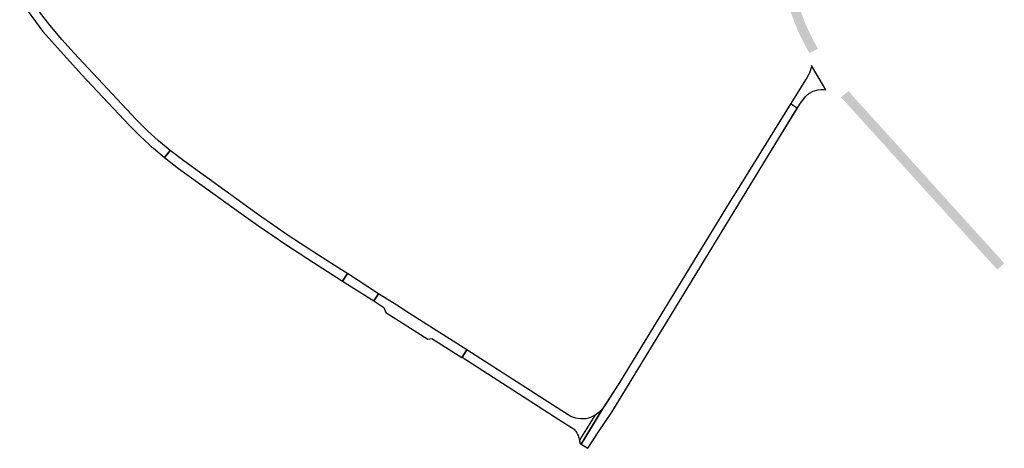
# Model space of a CAD drawing. Header units: metres. Extents: x 124582 to 143330, y 393481 to 406815.
# Tile 128 of 134: x 139861 to 140434, y 402092 to 402341. Entities that reach past the tile are written whole.
import ezdxf

# ---------------------------------------------------------------- set-up
doc = ezdxf.new("R2010")
doc.units = ezdxf.units.M
doc.header["$MEASUREMENT"] = 0
doc.layers.add('ir-ARC-asfalt-bestaande wegen-niet te inspecteren', color=151, linetype='Continuous', lineweight=0)
doc.layers.add('ir-ARC-asfalt-hoofdwegen-te inspecteren', color=5, linetype='Continuous', lineweight=0)

msp = doc.modelspace()

# ---------------------------------------------------------------- hatches: boundary and pattern name
at = {"layer": 'ir-ARC-asfalt-hoofdwegen-te inspecteren', "linetype": 'Continuous', "lineweight": 13}
h = msp.add_hatch(color=5, dxfattribs=at)
h.paths.add_polyline_path([(140320.261, 402321.597), (140316.601, 402328.28), (140314.691, 402332.23), (140312.921, 402336.24), (140309.791, 402344.43), (140308.651, 402347.89), (140307.621, 402351.38), (140305.071, 402361.71), (140303.791, 402369.49), (140302.251, 402379.69), (140299.981, 402397.001), (140298.102, 402414.579), (140288.97, 402500), (140282.651, 402559.111), (140275.991, 402622.63), (140275.641, 402622.579), (140274.931, 402627.21), (140272.451, 402641.309), (140271.4, 402646.208), (140269.02, 402657.718), (140267.533, 402662.503), (140265.971, 402665.129), (140263.896, 402667.371), (140263.739, 402667.482), (140271.505, 402669.537), (140276.281, 402670.801), (140276.249, 402670.64), (140276.862, 402665.243), (140277.697, 402657.226), (140280.5, 402630.327), (140281.151, 402624.08), (140281.978, 402616.363), (140283.906, 402598.365), (140285.156, 402586.699), (140288.418, 402556.245), (140289.78, 402543.537), (140294.444, 402500), (140305.381, 402397.901), (140307.341, 402380.59), (140309.181, 402369.541), (140310.621, 402362.56), (140313.71, 402350.491), (140315.021, 402346.33), (140317.7, 402339.35), (140319.541, 402335.18), (140321.521, 402331.08), (140325.111, 402324.44), (140325.333, 402324.068)])
h.paths.add_polyline_path([(140273.166, 402658.15), (140272.858, 402658.56), (140270.741, 402668.36), (140270.876, 402669.109), (140271.505, 402669.537), (140272.252, 402669.388), (140272.668, 402668.751), (140273.221, 402665.65), (140273.901, 402658.66), (140273.676, 402658.199)], flags=16)
msp.add_hatch(color=5, dxfattribs=at).paths.add_polyline_path([(140429.583, 402195.617), (140429.317, 402195.91), (140385.001, 402244.7), (140348.519, 402285.05), (140339.631, 402294.88), (140338.557, 402295.835), (140343.091, 402299.521), (140347.331, 402294.651), (140391.465, 402245.909), (140433.648, 402199.323)])

# ---------------------------------------------------------------- linework, layer by layer
at = {"layer": 'ir-ARC-asfalt-bestaande wegen-niet te inspecteren', "color": 7, "linetype": 'Continuous', "lineweight": 30, "flags": 128}
for points in [[(139945.24, 402260.81), (139948.546, 402264.934), (139941.658, 402270.583), (139935.079, 402276.591), (139928.83, 402282.94), (139892.657, 402321.473), (139885.438, 402329.525), (139878.56, 402337.87), (139865.168, 402355.247), (139861.026, 402352.324), (139874.48, 402334.15), (139896.95, 402309.1), (139924.95, 402279.41), (139930.68, 402273.58), (139936.64, 402267.98), (139937.68, 402267.11), (139938.79, 402266.32), (139945.24, 402260.81)], [(140195.423, 402110.695), (140187.769, 402098.245), (140186.562, 402096.292), (140186.693, 402095.365), (140186.761, 402094.431), (140187.561, 402094.131), (140191.371, 402091.661), (140197.631, 402101.191), (140205.491, 402112.691), (140300.781, 402269.14), (140314.711, 402291.81), (140317.991, 402296.371), (140320.03, 402298.129), (140322.413, 402299.381), (140325.349, 402300.232), (140326.901, 402300.333), (140328.399, 402300.431), (140329.91, 402300.2), (140321.432, 402314.403), (140321.295, 402312.933), (140320.409, 402310.117), (140319.997, 402309.392), (140318.95, 402307.55), (140299.911, 402276.93), (140284.841, 402252.42), (140279.783, 402244.34), (140277.285, 402240.349), (140274.231, 402235.471), (140210.291, 402130.46), (140201.679, 402117.189), (140199.993, 402114.662), (140197.885, 402112.474), (140195.423, 402110.695)], [(140309.279, 402291.996), (140299.911, 402276.93), (140284.841, 402252.42), (140279.783, 402244.34), (140277.285, 402240.349), (140274.231, 402235.471), (140210.291, 402130.46), (140200.439, 402115.301), (140200.176, 402114.869), (140187.561, 402094.131), (140191.371, 402091.661), (140197.631, 402101.191), (140205.491, 402112.691), (140300.781, 402269.14), (140313.276, 402289.474), (140309.279, 402291.996)], [(140048.159, 402189.381), (140048.83, 402188.953), (140051.601, 402193.304), (140048.091, 402195.561), (140034.81, 402203.998), (140017.204, 402215.454), (140000, 402227.505), (139967.72, 402250.791), (139956.49, 402258.97), (139948.546, 402264.934), (139945.24, 402260.81), (139953.3, 402254.46), (139985.82, 402231.261), (139993.922, 402225.41), (140000, 402221.13), (140015.847, 402210.286), (140031.901, 402199.751), (140048.159, 402189.381)], [(140069.774, 402181.617), (140051.601, 402193.304), (140048.83, 402188.953), (140066.939, 402177.403), (140069.774, 402181.617)], [(140087.797, 402170.136), (140080.327, 402174.895), (140069.774, 402181.617), (140066.939, 402177.403), (140072.778, 402173.652), (140073.899, 402170.677), (140098.4, 402155.083), (140100.702, 402155.605), (140118.247, 402144.426), (140118.351, 402144.595), (140121.041, 402148.96), (140087.797, 402170.136)], [(140193.068, 402109.531), (140190.208, 402108.898), (140187.282, 402108.792), (140184.384, 402109.218), (140181.611, 402110.161), (140176.413, 402113.421), (140121.041, 402148.96), (140118.351, 402144.595), (140174.585, 402108.476), (140178.921, 402105.74), (140183.502, 402102.849), (140183.958, 402102.277), (140184.384, 402101.681), (140184.777, 402101.064), (140185.138, 402100.427), (140185.465, 402099.772), (140185.757, 402099.101), (140186.013, 402098.416), (140186.233, 402097.718), (140186.416, 402097.009), (140186.562, 402096.293), (140186.656, 402095.676), (140186.693, 402095.365), (140186.723, 402095.054), (140186.761, 402094.431), (140187.561, 402094.131), (140200.176, 402114.869), (140198.133, 402112.68), (140195.74, 402110.882), (140193.068, 402109.531)]]:
    msp.add_lwpolyline(points, close=True, dxfattribs=at)

doc.saveas('drawing.dxf')
